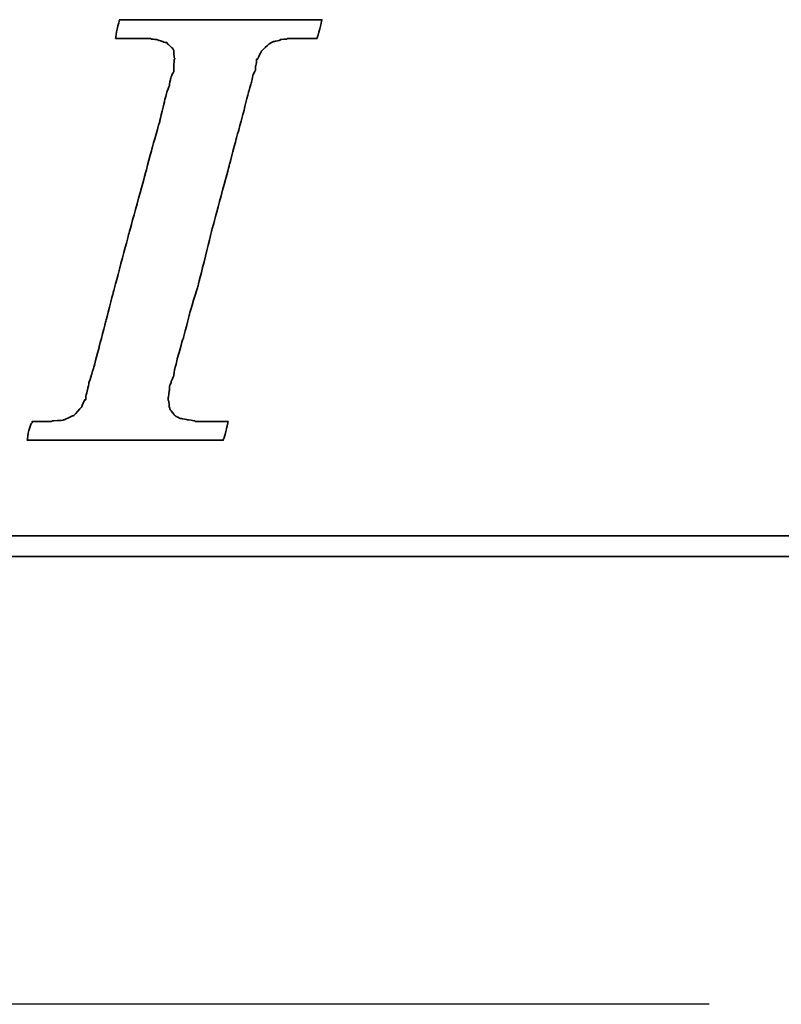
# Model space of a CAD drawing. Extents: x 158 to 747, y 26 to 428.
# Tile 32 of 49: x 675.88 to 679.8, y 86.09 to 91.14. Entities that reach past the tile are written whole.
import ezdxf

# ---------------------------------------------------------------- set-up
doc = ezdxf.new("R2010")
doc.units = 0
doc.header["$MEASUREMENT"] = 0
doc.linetypes.add('CENTER', pattern=[2, 1.25, -0.25, 0.25, -0.25])
for name, color, linetype in [('CL', 1, 'CENTER'), ('DIM', 4, 'CONTINUOUS'), ('layer 1', 7, 'CONTINUOUS')]:
    doc.layers.add(name, color=color, linetype=linetype)

# ---------------------------------------------------------------- blocks, each defined once
blk = doc.blocks.new('TBI MOTION logo(完整正式版)')
at = {"layer": 'layer 1', "color": 22, "lineweight": 35}
for points, knots in [([(-40.59125, -7.94375), (-40.59125, -7.94375), (-40.97375, -7.94375), (-40.97375, -7.94375), (-40.97375, -7.94375), (-40.97375, -7.94375), (-41.38125, -7.94375), (-41.38125, -7.94375), (-41.38125, -7.94375), (-41.38125, -7.94375), (-41.54875, -7.94375), (-41.54875, -7.94375), (-41.54875, -7.94375), (-41.54875, -7.94375), (-41.59875, -7.94375), (-41.59875, -7.94375), (-41.59875, -7.94375), (-41.59875, -7.94375), (-41.88375, -7.94375), (-41.88375, -7.94375), (-41.88375, -7.94375), (-41.88375, -7.94375), (-41.90875, -7.91875), (-41.90875, -7.91875), (-41.90875, -7.91875), (-41.90875, -7.91875), (-42.19875, -7.87125), (-42.19875, -7.87125), (-42.19875, -7.87125), (-42.19875, -7.87125), (-42.43875, -7.82375), (-42.43875, -7.82375), (-42.43875, -7.82375), (-42.43875, -7.82375), (-42.45875, -7.82375), (-42.45875, -7.82375), (-42.45875, -7.82375), (-42.45875, -7.82375), (-42.48625, -7.82375), (-42.48625, -7.82375), (-42.48625, -7.82375), (-42.48625, -7.82375), (-42.67625, -7.72375), (-42.67625, -7.72375), (-42.67625, -7.72375), (-42.67625, -7.72375), (-42.70125, -7.70375), (-42.70125, -7.70375), (-42.70125, -7.70375), (-42.70125, -7.70375), (-42.72375, -7.67875), (-42.72375, -7.67875), (-42.72375, -7.67875), (-42.72375, -7.67875), (-42.86875, -7.48875), (-42.86875, -7.48875), (-42.86875, -7.48875), (-42.86875, -7.48875), (-42.89375, -7.43875), (-42.89375, -7.43875), (-42.89375, -7.43875), (-42.89375, -7.43875), (-42.91875, -7.38875), (-42.91875, -7.38875), (-42.91875, -7.38875), (-42.91875, -7.38875), (-42.93875, -7.12875), (-42.93875, -7.12875), (-42.93875, -7.12875), (-42.93875, -7.12875), (-42.96375, -7.10375), (-42.96375, -7.10375), (-42.96375, -7.10375), (-42.96375, -7.10375), (-42.96375, -7.05375), (-42.96375, -7.05375), (-42.96375, -7.05375), (-42.96375, -7.05375), (-42.96375, -7.00875), (-42.96375, -7.00875), (-42.96375, -7.00875), (-42.96375, -7.00875), (-42.91875, -6.69625), (-42.91875, -6.69625), (-42.91875, -6.69625), (-42.91875, -6.69625), (-42.91875, -6.62375), (-42.91875, -6.62375), (-42.91875, -6.62375), (-42.91875, -6.62375), (-42.91875, -6.59625), (-42.91875, -6.59625), (-42.91875, -6.59625), (-42.91875, -6.59625), (-42.91875, -6.57375), (-42.91875, -6.57375), (-42.91875, -6.57375), (-42.91875, -6.57375), (-42.91875, -6.52875), (-42.91875, -6.52875), (-42.91875, -6.52875), (-42.91875, -6.52875), (-42.89375, -6.50375), (-42.89375, -6.50375), (-42.89375, -6.50375), (-42.89375, -6.50375), (-42.84375, -6.38375), (-42.84375, -6.38375), (-42.84375, -6.38375), (-42.84375, -6.38375), (-42.84375, -6.35875), (-42.84375, -6.35875), (-42.84375, -6.35875), (-42.84375, -6.35875), (-42.74625, -6.14375), (-42.74625, -6.14375), (-42.74625, -6.14375), (-42.74625, -6.14375), (-42.70125, -5.85375), (-42.70125, -5.85375), (-42.70125, -5.85375), (-42.70125, -5.85375), (-42.60375, -5.47125), (-42.60375, -5.47125), (-42.60375, -5.47125), (-42.60375, -5.47125), (-42.60375, -5.44875), (-42.60375, -5.44875), (-42.60375, -5.44875), (-42.60375, -5.44875), (-42.38875, -4.67875), (-42.38875, -4.67875), (-42.38875, -4.67875), (-42.38875, -4.67875), (-42.36375, -4.65375), (-42.36375, -4.65375), (-42.36375, -4.65375), (-42.36375, -4.65375), (-42.12375, -3.69625), (-42.12375, -3.69625), (-42.12375, -3.69625), (-42.12375, -3.69625), (-42.12375, -3.67374), (-42.12375, -3.67374), (-42.12375, -3.67374), (-42.12375, -3.67374), (-41.78875, -2.59374), (-41.78875, -2.59374), (-41.78875, -2.59374), (-41.78875, -2.59374), (-41.18875, -0.19375), (-41.18875, -0.19375), (-41.18875, -0.19375), (-41.18875, -0.19375), (-40.54375, 2.20624), (-40.54375, 2.20624), (-40.54375, 2.20624), (-40.54375, 2.20624), (-40.25375, 3.30875), (-40.25375, 3.30875), (-40.25375, 3.30875), (-40.25375, 3.30875), (-39.98875, 4.27125), (-39.98875, 4.27125), (-39.98875, 4.27125), (-39.98875, 4.27125), (-39.77375, 5.13125), (-39.77375, 5.13125), (-39.77375, 5.13125), (-39.77375, 5.13125), (-39.67875, 5.47125), (-39.67875, 5.47125), (-39.67875, 5.47125), (-39.67875, 5.47125), (-39.60375, 5.75625), (-39.60375, 5.75625), (-39.60375, 5.75625), (-39.60375, 5.75625), (-39.60375, 5.78125), (-39.60375, 5.78125), (-39.60375, 5.78125), (-39.60375, 5.78125), (-39.50875, 5.97125), (-39.50875, 5.97125), (-39.50875, 5.97125), (-39.50875, 5.97125), (-39.50875, 6.13875), (-39.50875, 6.13875), (-39.50875, 6.13875), (-39.50875, 6.13875), (-39.48625, 6.16625), (-39.48625, 6.16625), (-39.48625, 6.16625), (-39.48625, 6.16625), (-39.46125, 6.28625), (-39.46125, 6.28625), (-39.46125, 6.28625), (-39.46125, 6.28625), (-39.46125, 6.42625), (-39.46125, 6.42625), (-39.46125, 6.42625), (-39.46125, 6.42625), (-39.41375, 6.42625), (-39.41375, 6.42625), (-39.41375, 6.42625), (-39.41375, 6.42625), (-39.29375, 6.69125), (-39.29375, 6.69125), (-39.29375, 6.69125), (-39.29375, 6.69125), (-39.26875, 6.74125), (-39.26875, 6.74125), (-39.26875, 6.74125), (-39.26875, 6.74125), (-39.24375, 6.76625), (-39.24375, 6.76625), (-39.24375, 6.76625), (-39.24375, 6.76625), (-38.98375, 7.00624), (-38.98375, 7.00624), (-38.98375, 7.00624), (-38.98375, 7.00624), (-38.95625, 7.02624), (-38.95625, 7.02624), (-38.95625, 7.02624), (-38.95625, 7.02624), (-38.78875, 7.12624), (-38.78875, 7.12624), (-38.78875, 7.12624), (-38.78875, 7.12624), (-38.76375, 7.12624), (-38.76375, 7.12624), (-38.76375, 7.12624), (-38.76375, 7.12624), (-38.74375, 7.12624), (-38.74375, 7.12624), (-38.74375, 7.12624), (-38.74375, 7.12624), (-38.52875, 7.17125), (-38.52875, 7.17125), (-38.52875, 7.17125), (-38.52875, 7.17125), (-38.52875, 7.19624), (-38.52875, 7.19624), (-38.52875, 7.19624), (-38.52875, 7.19624), (-38.50375, 7.19624), (-38.50375, 7.19624), (-38.50375, 7.19624), (-38.50375, 7.19624), (-38.26125, 7.21875), (-38.26125, 7.21875), (-38.26125, 7.21875), (-38.26125, 7.21875), (-38.23875, 7.24624), (-38.23875, 7.24624), (-38.23875, 7.24624), (-38.23875, 7.24624), (-38.21625, 7.24624), (-38.21625, 7.24624), (-38.21625, 7.24624), (-38.21625, 7.24624), (-38.18875, 7.24624), (-38.18875, 7.24624), (-38.18875, 7.24624), (-38.18875, 7.24624), (-37.90375, 7.24624), (-37.90375, 7.24624), (-37.90375, 7.24624), (-37.90375, 7.24624), (-37.85375, 7.24624), (-37.85375, 7.24624), (-37.85375, 7.24624), (-37.85375, 7.24624), (-37.75875, 7.24624), (-37.75875, 7.24624), (-37.75875, 7.24624), (-37.75875, 7.24624), (-37.42375, 7.24624), (-37.42375, 7.24624), (-37.42375, 7.24624), (-37.42375, 7.24624), (-37.08875, 7.24624), (-37.08875, 7.24624), (-37.08875, 7.24624), (-37.08875, 7.24624), (-37.06375, 7.24624), (-37.06375, 7.24624), (-37.06375, 7.24624), (-37.06375, 7.24624), (-37.06375, 7.26624), (-37.06375, 7.26624), (-37.06375, 7.26624), (-37.06375, 7.26624), (-37.03875, 7.29125), (-37.03875, 7.29125), (-37.03875, 7.29125), (-37.03875, 7.29125), (-37.03875, 7.31625), (-37.03875, 7.31625), (-37.03875, 7.31625), (-37.03875, 7.31625), (-36.94125, 7.67625), (-36.94125, 7.67625), (-36.94125, 7.67625), (-36.94125, 7.67625), (-36.86875, 7.98625), (-36.86875, 7.98625), (-36.86875, 7.98625), (-36.86875, 7.98625), (-36.98875, 7.98625), (-36.98875, 7.98625), (-36.98875, 7.98625), (-36.98875, 7.98625), (-37.42375, 7.98625), (-37.42375, 7.98625), (-37.42375, 7.98625), (-37.42375, 7.98625), (-37.94875, 7.98625), (-37.94875, 7.98625), (-37.94875, 7.98625), (-37.94875, 7.98625), (-38.57375, 7.98625), (-38.57375, 7.98625), (-38.57375, 7.98625), (-38.57375, 7.98625), (-39.29375, 7.98625), (-39.29375, 7.98625), (-39.29375, 7.98625), (-39.29375, 7.98625), (-40.82875, 7.98625), (-40.82875, 7.98625), (-40.82875, 7.98625), (-40.82875, 7.98625), (-42.36375, 7.98625), (-42.36375, 7.98625), (-42.36375, 7.98625), (-42.36375, 7.98625), (-43.08375, 7.98625), (-43.08375, 7.98625), (-43.08375, 7.98625), (-43.08375, 7.98625), (-43.70875, 7.98625), (-43.70875, 7.98625), (-43.70875, 7.98625), (-43.70875, 7.98625), (-44.23375, 7.98625), (-44.23375, 7.98625), (-44.23375, 7.98625), (-44.23375, 7.98625), (-44.66875, 7.98625), (-44.66875, 7.98625), (-44.66875, 7.98625), (-44.66875, 7.98625), (-44.88375, 7.98625), (-44.88375, 7.98625), (-44.88375, 7.98625), (-44.88375, 7.98625), (-44.90875, 7.94125), (-44.90875, 7.94125), (-44.90875, 7.94125), (-44.90875, 7.94125), (-44.90875, 7.91625), (-44.90875, 7.91625), (-44.90875, 7.91625), (-44.90875, 7.91625), (-45.00375, 7.55625), (-45.00375, 7.55625), (-45.00375, 7.55625), (-45.00375, 7.55625), (-45.05375, 7.24624), (-45.05375, 7.24624), (-45.05375, 7.24624), (-45.05375, 7.24624), (-44.61875, 7.24624), (-44.61875, 7.24624), (-44.61875, 7.24624), (-44.61875, 7.24624), (-44.11375, 7.24624), (-44.11375, 7.24624), (-44.11375, 7.24624), (-44.11375, 7.24624), (-43.99375, 7.24624), (-43.99375, 7.24624), (-43.99375, 7.24624), (-43.99375, 7.24624), (-43.94625, 7.24624), (-43.94625, 7.24624), (-43.94625, 7.24624), (-43.94625, 7.24624), (-43.92374, 7.24624), (-43.92374, 7.24624), (-43.92374, 7.24624), (-43.92374, 7.24624), (-43.65875, 7.24624), (-43.65875, 7.24624), (-43.65875, 7.24624), (-43.65875, 7.24624), (-43.63875, 7.21875), (-43.63875, 7.21875), (-43.63875, 7.21875), (-43.63875, 7.21875), (-43.46875, 7.19624), (-43.46875, 7.19624), (-43.46875, 7.19624), (-43.46875, 7.19624), (-43.39875, 7.19624), (-43.39875, 7.19624), (-43.39875, 7.19624), (-43.39875, 7.19624), (-43.37125, 7.17125), (-43.37125, 7.17125), (-43.37125, 7.17125), (-43.37125, 7.17125), (-43.34875, 7.17125), (-43.34875, 7.17125), (-43.34875, 7.17125), (-43.34875, 7.17125), (-43.20375, 7.12624), (-43.20375, 7.12624), (-43.20375, 7.12624), (-43.20375, 7.12624), (-43.05875, 7.07624), (-43.05875, 7.07624), (-43.05875, 7.07624), (-43.05875, 7.07624), (-43.01375, 7.07624), (-43.01375, 7.07624), (-43.01375, 7.07624), (-43.01375, 7.07624), (-42.98875, 7.02624), (-42.98875, 7.02624), (-42.98875, 7.02624), (-42.98875, 7.02624), (-42.79875, 6.86125), (-42.79875, 6.86125), (-42.79875, 6.86125), (-42.79875, 6.86125), (-42.77375, 6.81125), (-42.77375, 6.81125), (-42.77375, 6.81125), (-42.77375, 6.81125), (-42.74625, 6.76625), (-42.74625, 6.76625), (-42.74625, 6.76625), (-42.74625, 6.76625), (-42.72375, 6.47625), (-42.72375, 6.47625), (-42.72375, 6.47625), (-42.72375, 6.47625), (-42.70125, 6.45124), (-42.70125, 6.45124), (-42.70125, 6.45124), (-42.70125, 6.45124), (-42.70125, 6.42625), (-42.70125, 6.42625), (-42.70125, 6.42625), (-42.70125, 6.42625), (-42.72375, 6.40625), (-42.72375, 6.40625), (-42.72375, 6.40625), (-42.72375, 6.40625), (-42.74625, 5.97125), (-42.74625, 5.97125), (-42.74625, 5.97125), (-42.74625, 5.97125), (-42.74625, 5.94625), (-42.74625, 5.94625), (-42.74625, 5.94625), (-42.74625, 5.94625), (-42.74625, 5.92625), (-42.74625, 5.92625), (-42.74625, 5.92625), (-42.74625, 5.92625), (-42.77375, 5.87625), (-42.77375, 5.87625), (-42.77375, 5.87625), (-42.77375, 5.87625), (-42.81875, 5.80625), (-42.81875, 5.80625), (-42.81875, 5.80625), (-42.81875, 5.80625), (-42.86875, 5.63625), (-42.86875, 5.63625), (-42.86875, 5.63625), (-42.86875, 5.63625), (-42.91875, 5.39625), (-42.91875, 5.39625), (-42.91875, 5.39625), (-42.91875, 5.39625), (-42.91875, 5.37124), (-42.91875, 5.37124), (-42.91875, 5.37124), (-42.91875, 5.37124), (-43.01375, 5.10874), (-43.01375, 5.10874), (-43.01375, 5.10874), (-43.01375, 5.10874), (-43.10875, 4.77124), (-43.10875, 4.77124), (-43.10875, 4.77124), (-43.10875, 4.77124), (-43.29875, 3.95625), (-43.29875, 3.95625), (-43.29875, 3.95625), (-43.29875, 3.95625), (-43.58875, 2.95125), (-43.58875, 2.95125), (-43.58875, 2.95125), (-43.58875, 2.95125), (-43.87375, 1.87125), (-43.87375, 1.87125), (-43.87375, 1.87125), (-43.87375, 1.87125), (-44.52625, -0.50374), (-44.52625, -0.50374), (-44.52625, -0.50374), (-44.52625, -0.50374), (-45.14875, -2.85375), (-45.14875, -2.85375), (-45.14875, -2.85375), (-45.14875, -2.85375), (-45.43375, -3.95875), (-45.43375, -3.95875), (-45.43375, -3.95875), (-45.43375, -3.95875), (-45.69875, -4.96875), (-45.69875, -4.96875), (-45.69875, -4.96875), (-45.69875, -4.96875), (-45.91375, -5.78375), (-45.91375, -5.78375), (-45.91375, -5.78375), (-45.91375, -5.78375), (-46.01375, -6.11875), (-46.01375, -6.11875), (-46.01375, -6.11875), (-46.01375, -6.11875), (-46.01375, -6.14375), (-46.01375, -6.14375), (-46.01375, -6.14375), (-46.01375, -6.14375), (-46.10875, -6.40875), (-46.10875, -6.40875), (-46.10875, -6.40875), (-46.10875, -6.40875), (-46.15375, -6.64875), (-46.15375, -6.64875), (-46.15375, -6.64875), (-46.15375, -6.64875), (-46.20375, -6.83875), (-46.20375, -6.83875), (-46.20375, -6.83875), (-46.20375, -6.83875), (-46.22875, -6.93375), (-46.22875, -6.93375), (-46.22875, -6.93375), (-46.22875, -6.93375), (-46.22875, -7.07875), (-46.22875, -7.07875), (-46.22875, -7.07875), (-46.22875, -7.07875), (-46.27375, -7.07875), (-46.27375, -7.07875), (-46.27375, -7.07875), (-46.27375, -7.07875), (-46.39375, -7.34375), (-46.39375, -7.34375), (-46.39375, -7.34375), (-46.39375, -7.34375), (-46.39375, -7.36875), (-46.39375, -7.36875), (-46.39375, -7.36875), (-46.39375, -7.36875), (-46.42125, -7.38875), (-46.42125, -7.38875), (-46.42125, -7.38875), (-46.42125, -7.38875), (-46.68375, -7.67875), (-46.68375, -7.67875), (-46.68375, -7.67875), (-46.68375, -7.67875), (-46.70875, -7.70375), (-46.70875, -7.70375), (-46.70875, -7.70375), (-46.70875, -7.70375), (-46.75375, -7.72375), (-46.75375, -7.72375), (-46.75375, -7.72375), (-46.75375, -7.72375), (-47.08875, -7.87125), (-47.08875, -7.87125), (-47.08875, -7.87125), (-47.08875, -7.87125), (-47.11625, -7.87125), (-47.11625, -7.87125), (-47.11625, -7.87125), (-47.11625, -7.87125), (-47.13875, -7.89375), (-47.13875, -7.89375), (-47.13875, -7.89375), (-47.13875, -7.89375), (-47.56875, -7.91875), (-47.56875, -7.91875), (-47.56875, -7.91875), (-47.56875, -7.91875), (-47.59625, -7.94375), (-47.59625, -7.94375), (-47.59625, -7.94375), (-47.59625, -7.94375), (-47.64375, -7.94375), (-47.64375, -7.94375), (-47.64375, -7.94375), (-47.64375, -7.94375), (-47.73625, -7.94375), (-47.73625, -7.94375), (-47.73625, -7.94375), (-47.73625, -7.94375), (-48.07375, -7.94375), (-48.07375, -7.94375), (-48.07375, -7.94375), (-48.07375, -7.94375), (-48.36125, -7.94375), (-48.36125, -7.94375), (-48.36125, -7.94375), (-48.36125, -7.94375), (-48.36125, -7.96625), (-48.36125, -7.96625), (-48.36125, -7.96625), (-48.36125, -7.96625), (-48.36125, -7.99125), (-48.36125, -7.99125), (-48.36125, -7.99125), (-48.36125, -7.99125), (-48.38875, -8.01375), (-48.38875, -8.01375), (-48.38875, -8.01375), (-48.38875, -8.01375), (-48.50875, -8.34875), (-48.50875, -8.34875), (-48.50875, -8.34875), (-48.50875, -8.34875), (-48.55375, -8.68625), (-48.55375, -8.68625), (-48.55375, -8.68625), (-48.55375, -8.68625), (-48.45875, -8.68625), (-48.45875, -8.68625), (-48.45875, -8.68625), (-48.45875, -8.68625), (-48.07375, -8.68625), (-48.07375, -8.68625), (-48.07375, -8.68625), (-48.07375, -8.68625), (-47.52375, -8.68625), (-47.52375, -8.68625), (-47.52375, -8.68625), (-47.52375, -8.68625), (-46.92375, -8.68625), (-46.92375, -8.68625), (-46.92375, -8.68625), (-46.92375, -8.68625), (-46.25375, -8.68625), (-46.25375, -8.68625), (-46.25375, -8.68625), (-46.25375, -8.68625), (-46.20375, -8.68625), (-46.20375, -8.68625), (-46.20375, -8.68625), (-46.20375, -8.68625), (-44.71375, -8.68625), (-44.71375, -8.68625), (-44.71375, -8.68625), (-44.71375, -8.68625), (-43.22875, -8.68625), (-43.22875, -8.68625), (-43.22875, -8.68625), (-43.22875, -8.68625), (-42.55875, -8.68625), (-42.55875, -8.68625), (-42.55875, -8.68625), (-42.55875, -8.68625), (-42.50875, -8.68625), (-42.50875, -8.68625), (-42.50875, -8.68625), (-42.50875, -8.68625), (-41.93375, -8.68625), (-41.93375, -8.68625), (-41.93375, -8.68625), (-41.93375, -8.68625), (-41.38125, -8.68625), (-41.38125, -8.68625), (-41.38125, -8.68625), (-41.38125, -8.68625), (-40.97375, -8.68625), (-40.97375, -8.68625), (-40.97375, -8.68625), (-40.97375, -8.68625), (-40.78125, -8.68625), (-40.78125, -8.68625), (-40.78125, -8.68625), (-40.78125, -8.68625), (-40.78125, -8.63875), (-40.78125, -8.63875), (-40.78125, -8.63875), (-40.78125, -8.63875), (-40.75875, -8.63875), (-40.75875, -8.63875), (-40.75875, -8.63875), (-40.75875, -8.63875), (-40.66375, -8.27875), (-40.66375, -8.27875), (-40.66375, -8.27875), (-40.66375, -8.27875), (-40.59125, -7.94375), (-40.59125, -7.94375)], [0, 0, 0, 0, 0.00558659, 0.00558659, 0.00558659, 0.0055866, 0.01117318, 0.01117318, 0.01117318, 0.01117319, 0.01675978, 0.01675978, 0.01675978, 0.01675979, 0.02234637, 0.02234637, 0.02234637, 0.02234638, 0.02793296, 0.02793296, 0.02793296, 0.02793297, 0.03351955, 0.03351955, 0.03351955, 0.03351956, 0.03910615, 0.03910615, 0.03910615, 0.03910616, 0.04469274, 0.04469274, 0.04469274, 0.04469275, 0.05027933, 0.05027933, 0.05027933, 0.05027934, 0.05586592, 0.05586592, 0.05586592, 0.05586593, 0.06145251, 0.06145251, 0.06145251, 0.06145252, 0.06703911, 0.06703911, 0.06703911, 0.06703912, 0.0726257, 0.0726257, 0.0726257, 0.07262571, 0.07821229, 0.07821229, 0.07821229, 0.0782123, 0.08379888, 0.08379888, 0.08379888, 0.08379889, 0.08938547, 0.08938547, 0.08938547, 0.08938548, 0.09497207, 0.09497207, 0.09497207, 0.09497208, 0.10055866, 0.10055866, 0.10055866, 0.10055867, 0.10614525, 0.10614525, 0.10614525, 0.10614526, 0.11173184, 0.11173184, 0.11173184, 0.11173185, 0.11731844, 0.11731844, 0.11731844, 0.11731845, 0.12290503, 0.12290503, 0.12290503, 0.12290504, 0.12849162, 0.12849162, 0.12849162, 0.12849163, 0.13407821, 0.13407821, 0.13407821, 0.13407822, 0.1396648, 0.1396648, 0.1396648, 0.13966481, 0.1452514, 0.1452514, 0.1452514, 0.14525141, 0.15083799, 0.15083799, 0.15083799, 0.150838, 0.15642458, 0.15642458, 0.15642458, 0.15642459, 0.16201117, 0.16201117, 0.16201117, 0.16201118, 0.16759777, 0.16759777, 0.16759777, 0.16759778, 0.17318436, 0.17318436, 0.17318436, 0.17318437, 0.17877095, 0.17877095, 0.17877095, 0.17877096, 0.18435754, 0.18435754, 0.18435754, 0.18435755, 0.18994413, 0.18994413, 0.18994413, 0.18994414, 0.19553073, 0.19553073, 0.19553073, 0.19553074, 0.20111732, 0.20111732, 0.20111732, 0.20111733, 0.20670391, 0.20670391, 0.20670391, 0.20670392, 0.2122905, 0.2122905, 0.2122905, 0.21229051, 0.21787709, 0.21787709, 0.21787709, 0.2178771, 0.22346369, 0.22346369, 0.22346369, 0.2234637, 0.22905028, 0.22905028, 0.22905028, 0.22905029, 0.23463687, 0.23463687, 0.23463687, 0.23463688, 0.24022346, 0.24022346, 0.24022346, 0.24022347, 0.24581006, 0.24581006, 0.24581006, 0.24581007, 0.25139665, 0.25139665, 0.25139665, 0.25139666, 0.25698324, 0.25698324, 0.25698324, 0.25698325, 0.26256983, 0.26256983, 0.26256983, 0.26256984, 0.26815642, 0.26815642, 0.26815642, 0.26815643, 0.27374302, 0.27374302, 0.27374302, 0.27374303, 0.27932961, 0.27932961, 0.27932961, 0.27932962, 0.2849162, 0.2849162, 0.2849162, 0.28491621, 0.29050279, 0.29050279, 0.29050279, 0.2905028, 0.29608939, 0.29608939, 0.29608939, 0.2960894, 0.30167598, 0.30167598, 0.30167598, 0.30167599, 0.30726257, 0.30726257, 0.30726257, 0.30726258, 0.31284916, 0.31284916, 0.31284916, 0.31284917, 0.31843575, 0.31843575, 0.31843575, 0.31843576, 0.32402235, 0.32402235, 0.32402235, 0.32402236, 0.32960894, 0.32960894, 0.32960894, 0.32960895, 0.33519553, 0.33519553, 0.33519553, 0.33519554, 0.34078212, 0.34078212, 0.34078212, 0.34078213, 0.34636872, 0.34636872, 0.34636872, 0.34636873, 0.35195531, 0.35195531, 0.35195531, 0.35195532, 0.3575419, 0.3575419, 0.3575419, 0.35754191, 0.36312849, 0.36312849, 0.36312849, 0.3631285, 0.36871508, 0.36871508, 0.36871508, 0.36871509, 0.37430168, 0.37430168, 0.37430168, 0.37430169, 0.37988827, 0.37988827, 0.37988827, 0.37988828, 0.38547486, 0.38547486, 0.38547486, 0.38547487, 0.39106145, 0.39106145, 0.39106145, 0.39106146, 0.39664804, 0.39664804, 0.39664804, 0.39664805, 0.40223464, 0.40223464, 0.40223464, 0.40223465, 0.40782123, 0.40782123, 0.40782123, 0.40782124, 0.41340782, 0.41340782, 0.41340782, 0.41340783, 0.41899441, 0.41899441, 0.41899441, 0.41899442, 0.42458101, 0.42458101, 0.42458101, 0.42458102, 0.4301676, 0.4301676, 0.4301676, 0.43016761, 0.43575419, 0.43575419, 0.43575419, 0.4357542, 0.44134078, 0.44134078, 0.44134078, 0.44134079, 0.44692737, 0.44692737, 0.44692737, 0.44692738, 0.45251397, 0.45251397, 0.45251397, 0.45251398, 0.45810056, 0.45810056, 0.45810056, 0.45810057, 0.46368715, 0.46368715, 0.46368715, 0.46368716, 0.46927374, 0.46927374, 0.46927374, 0.46927375, 0.47486034, 0.47486034, 0.47486034, 0.47486035, 0.48044693, 0.48044693, 0.48044693, 0.48044694, 0.48603352, 0.48603352, 0.48603352, 0.48603353, 0.49162011, 0.49162011, 0.49162011, 0.49162012, 0.4972067, 0.4972067, 0.4972067, 0.49720671, 0.5027933, 0.5027933, 0.5027933, 0.50279331, 0.50837989, 0.50837989, 0.50837989, 0.5083799, 0.51396648, 0.51396648, 0.51396648, 0.51396649, 0.51955307, 0.51955307, 0.51955307, 0.51955308, 0.52513966, 0.52513966, 0.52513966, 0.52513967, 0.53072626, 0.53072626, 0.53072626, 0.53072627, 0.53631285, 0.53631285, 0.53631285, 0.53631286, 0.54189944, 0.54189944, 0.54189944, 0.54189945, 0.54748603, 0.54748603, 0.54748603, 0.54748604, 0.55307263, 0.55307263, 0.55307263, 0.55307264, 0.55865922, 0.55865922, 0.55865922, 0.55865923, 0.56424581, 0.56424581, 0.56424581, 0.56424582, 0.5698324, 0.5698324, 0.5698324, 0.56983241, 0.57541899, 0.57541899, 0.57541899, 0.575419, 0.58100559, 0.58100559, 0.58100559, 0.5810056, 0.58659218, 0.58659218, 0.58659218, 0.58659219, 0.59217877, 0.59217877, 0.59217877, 0.59217878, 0.59776536, 0.59776536, 0.59776536, 0.59776537, 0.60335196, 0.60335196, 0.60335196, 0.60335197, 0.60893855, 0.60893855, 0.60893855, 0.60893856, 0.61452514, 0.61452514, 0.61452514, 0.61452515, 0.62011173, 0.62011173, 0.62011173, 0.62011174, 0.62569832, 0.62569832, 0.62569832, 0.62569833, 0.63128492, 0.63128492, 0.63128492, 0.63128493, 0.63687151, 0.63687151, 0.63687151, 0.63687152, 0.6424581, 0.6424581, 0.6424581, 0.64245811, 0.64804469, 0.64804469, 0.64804469, 0.6480447, 0.65363128, 0.65363128, 0.65363128, 0.65363129, 0.65921788, 0.65921788, 0.65921788, 0.65921789, 0.66480447, 0.66480447, 0.66480447, 0.66480448, 0.67039106, 0.67039106, 0.67039106, 0.67039107, 0.67597765, 0.67597765, 0.67597765, 0.67597766, 0.68156425, 0.68156425, 0.68156425, 0.68156426, 0.68715084, 0.68715084, 0.68715084, 0.68715085, 0.69273743, 0.69273743, 0.69273743, 0.69273744, 0.69832402, 0.69832402, 0.69832402, 0.69832403, 0.70391061, 0.70391061, 0.70391061, 0.70391062, 0.70949721, 0.70949721, 0.70949721, 0.70949722, 0.7150838, 0.7150838, 0.7150838, 0.71508381, 0.72067039, 0.72067039, 0.72067039, 0.7206704, 0.72625698, 0.72625698, 0.72625698, 0.72625699, 0.73184358, 0.73184358, 0.73184358, 0.73184359, 0.73743017, 0.73743017, 0.73743017, 0.73743018, 0.74301676, 0.74301676, 0.74301676, 0.74301677, 0.74860335, 0.74860335, 0.74860335, 0.74860336, 0.75418994, 0.75418994, 0.75418994, 0.75418995, 0.75977654, 0.75977654, 0.75977654, 0.75977655, 0.76536313, 0.76536313, 0.76536313, 0.76536314, 0.77094972, 0.77094972, 0.77094972, 0.77094973, 0.77653631, 0.77653631, 0.77653631, 0.77653632, 0.78212291, 0.78212291, 0.78212291, 0.78212292, 0.7877095, 0.7877095, 0.7877095, 0.78770951, 0.79329609, 0.79329609, 0.79329609, 0.7932961, 0.79888268, 0.79888268, 0.79888268, 0.79888269, 0.80446927, 0.80446927, 0.80446927, 0.80446928, 0.81005587, 0.81005587, 0.81005587, 0.81005588, 0.81564246, 0.81564246, 0.81564246, 0.81564247, 0.82122905, 0.82122905, 0.82122905, 0.82122906, 0.82681564, 0.82681564, 0.82681564, 0.82681565, 0.83240223, 0.83240223, 0.83240223, 0.83240224, 0.83798883, 0.83798883, 0.83798883, 0.83798884, 0.84357542, 0.84357542, 0.84357542, 0.84357543, 0.84916201, 0.84916201, 0.84916201, 0.84916202, 0.8547486, 0.8547486, 0.8547486, 0.85474861, 0.8603352, 0.8603352, 0.8603352, 0.86033521, 0.86592179, 0.86592179, 0.86592179, 0.8659218, 0.87150838, 0.87150838, 0.87150838, 0.87150839, 0.87709497, 0.87709497, 0.87709497, 0.87709498, 0.88268156, 0.88268156, 0.88268156, 0.88268157, 0.88826816, 0.88826816, 0.88826816, 0.88826817, 0.89385475, 0.89385475, 0.89385475, 0.89385476, 0.89944134, 0.89944134, 0.89944134, 0.89944135, 0.90502793, 0.90502793, 0.90502793, 0.90502794, 0.91061453, 0.91061453, 0.91061453, 0.91061454, 0.91620112, 0.91620112, 0.91620112, 0.91620113, 0.92178771, 0.92178771, 0.92178771, 0.92178772, 0.9273743, 0.9273743, 0.9273743, 0.92737431, 0.93296089, 0.93296089, 0.93296089, 0.9329609, 0.93854749, 0.93854749, 0.93854749, 0.9385475, 0.94413408, 0.94413408, 0.94413408, 0.94413409, 0.94972067, 0.94972067, 0.94972067, 0.94972068, 0.95530726, 0.95530726, 0.95530726, 0.95530727, 0.96089385, 0.96089385, 0.96089385, 0.96089386, 0.96648045, 0.96648045, 0.96648045, 0.96648046, 0.97206704, 0.97206704, 0.97206704, 0.97206705, 0.97765363, 0.97765363, 0.97765363, 0.97765364, 0.98324022, 0.98324022, 0.98324022, 0.98324023, 0.98882682, 0.98882682, 0.98882682, 0.98882683, 0.99441341, 0.99441341, 0.99441341, 0.99441342, 1, 1, 1, 1]), ([(75.90875, -9.47875), (75.90875, -9.47875), (75.90875, -12.28625), (75.90875, -12.28625), (75.90875, -12.28625), (75.90875, -12.28625), (75.90875, -12.47875), (75.90875, -12.47875), (75.90875, -12.47875), (75.90875, -12.47875), (75.71625, -12.47875), (75.71625, -12.47875), (75.71625, -12.47875), (75.71625, -12.47875), (-88.32875, -12.47875), (-88.32875, -12.47875), (-88.32875, -12.47875), (-88.32875, -12.47875), (-88.32875, -13.29375), (-88.32875, -13.29375), (-88.32875, -13.29375), (-88.32875, -13.29375), (82.89125, -13.29375), (82.89125, -13.29375), (82.89125, -13.29375), (82.89125, -13.29375), (75.90875, -9.47875), (75.90875, -9.47875)], [0, 0, 0, 0, 0.14285714, 0.14285714, 0.14285714, 0.14285715, 0.28571429, 0.28571429, 0.28571429, 0.2857143, 0.42857143, 0.42857143, 0.42857143, 0.42857144, 0.57142857, 0.57142857, 0.57142857, 0.57142858, 0.71428571, 0.71428571, 0.71428571, 0.71428572, 0.85714286, 0.85714286, 0.85714286, 0.85714287, 1, 1, 1, 1])]:
    blk.add_open_spline(points, degree=3, knots=knots, dxfattribs=at)

msp = doc.modelspace()

# ---------------------------------------------------------------- linework, layer by layer
at = {"layer": 'CL', "color": 7, "linetype": 'CENTER', "ltscale": 5}
msp.add_line((739.4242, 86.0863), (648.8618, 86.0863), dxfattribs=at)

# ---------------------------------------------------------------- block references
at = {"layer": 'DIM', "xscale": 0.1295999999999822, "yscale": 0.1295999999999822, "zscale": 0.1295999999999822}
msp.add_blockref('TBI MOTION logo(完整正式版)', (682.2127, 90.1096), dxfattribs=at)

doc.saveas('drawing.dxf')
